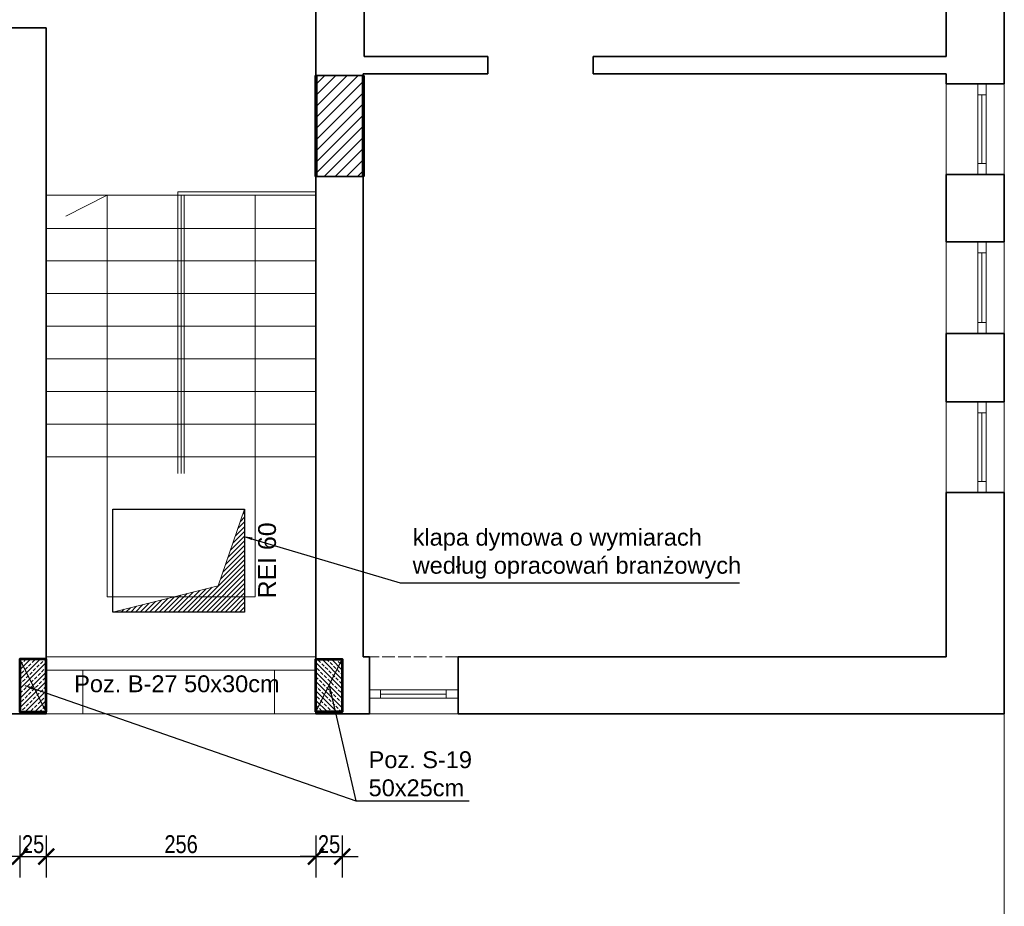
# Model space of a CAD drawing. Header units: inches. Extents: x 201967 to 338763, y -32705 to 30884.
# Tile 52 of 236: x 320002 to 320937, y -11353 to -10511. Entities that reach past the tile are written whole.
import ezdxf
from ezdxf.enums import TextEntityAlignment as Align

# ---------------------------------------------------------------- set-up
doc = ezdxf.new("R2010")
doc.units = ezdxf.units.IN
doc.header["$MEASUREMENT"] = 0
doc.linetypes.add('ACAD_ISO02W100', pattern=[15, 12, -3])
doc.linetypes.add('ACAD_ISO03W100', pattern=[30, 12, -18])
for name, color, linetype, lineweight in [('00 b ŚCIANY nowe-zamurowania', 242, 'Continuous', 70), ('00 d ŚCIANY wyburzenia', 254, 'WYBURZENIA', 9), ('01 a1 KONSTRUKCJA żelebet', 200, 'Continuous', 53), ('01h2 KONSTRUKCJA pozycje belki', 254, 'Continuous', 13), ('01h3 KONSTRUKCJA pozycje słupy', 252, 'Continuous', 13), ('01i KONSTRUKCJA otwory w stropie', 6, 'ACAD_ISO03W100', 30), ('1_OpisPomieszczen', 120, 'Continuous', 9), ('90 WYMIAR', 155, 'Continuous', 9), ('_proj_MURY konstr', 1, 'Continuous', 20), ('_proj_opis mieszkań', 212, 'Continuous', 13), ('_proj_SCHODY', 2, 'Continuous', 9), ('K_kreskowanie', 251, 'Continuous', 0), ('okna', 5, 'Continuous', 0), ('WIDOK', 2, 'Continuous', 13)]:
    doc.layers.add(name, color=color, linetype=linetype, lineweight=lineweight)
doc.styles.add('100 arial', font='arial.ttf', dxfattribs={"width": 0.8, "height": 17})
doc.styles.add('OPIS', font='arial.ttf')
doc.styles.add('RomanS', font='romans.shx')
doc.styles.get("Standard").update_dxf_attribs({"font": 'arial.ttf'})
doc.styles.add('TABELKA2', font='arial.ttf', dxfattribs={"height": 15})
doc.linetypes.add('WYBURZENIA', pattern='A,12.7,-0.01,["X",Standard,S=2.54,R=0,X=0,Y=-1.27],-0.01', length=12.72)
doc.dimstyles.new('100', dxfattribs={"dimscale": 10, "dimtxt": 17, "dimasz": 1.5, "dimexe": 2, "dimexo": 2, "dimgap": 0.3, "dimtad": 1, "dimdec": 1, "dimrnd": 0.5, "dimdsep": 46, "dimtxsty": '100 arial', "dimblk": 'ARCHTICK', "dimcen": 10, "dimclrd": 256, "dimclre": 256, "dimclrt": 256, "dimadec": 0, "dimazin": 0, "dimtfac": 1, "dimtdec": 1, "dimtix": 1, "dimtmove": 1, "dimatfit": 3, "dimfxl": 2, "dimfxlon": 1, "dimtolj": 1, "dimarcsym": 0})
doc.dimstyles.new('DIM100txt12', dxfattribs={"dimtxt": 12, "dimasz": 1.05, "dimexe": 0, "dimexo": 8, "dimgap": 4, "dimtad": 1, "dimdec": 7, "dimrnd": 0.5, "dimdsep": 46, "dimtxsty": 'RomanS', "dimblk1": 'DIM', "dimblk2": 'DIM', "dimsah": 1, "dimcen": 0.09, "dimse1": 1, "dimse2": 1, "dimclrt": 256, "dimadec": 1, "dimazin": 0, "dimtfac": 1, "dimtdec": 7, "dimtix": 1, "dimtofl": 0, "dimtmove": 2, "dimatfit": 3, "dimfxl": 1, "dimtolj": 1, "dimtzin": 0, "dimarcsym": 0})

# ---------------------------------------------------------------- blocks, each defined once
blk = doc.blocks.new('*U1187')
at = {"lineweight": 5, "ltscale": 0.25}
h = blk.add_hatch(dxfattribs=at)
h.set_pattern_fill('ANSI33', color=5, style=0)
h.set_pattern_definition([(45, (0, -25), (-4.490128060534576, 4.490128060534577), []), (45, (4.490130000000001, -25), (-4.490128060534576, 4.490128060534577), [3.175, -1.5875])])
h.paths.add_polyline_path([(0, 0), (-3.552713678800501e-15, -50), (25, -50), (25, 0)])
blk.add_lwpolyline([(0, 0), (-3.552713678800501e-15, -50), (25, -50), (25, 0)], close=True)
at = {"layer": 'Defpoints'}
blk.add_line((0, 0), (25, -50), dxfattribs=at)
blk = doc.blocks.new('DIM')
for p, q in [((7.275957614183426e-12, -13.00000000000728), (7.275957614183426e-12, 12.99999999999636)), ((8.000000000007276, -7.275957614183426e-12), (-7.999999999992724, -7.275957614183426e-12))]:
    blk.add_line(p, q)
at = {"const_width": 1.714285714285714}
blk.add_lwpolyline([(5.714285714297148, 5.714285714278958), (-5.71428571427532, -5.71428571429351)], dxfattribs=at)
blk = doc.blocks.new('_ARCHTICK')
at = {"color": 0, "linetype": 'ByBlock', "const_width": 0.15}
blk.add_lwpolyline([(-0.5, -0.5), (0.5, 0.5)], dxfattribs=at)
blk = doc.blocks.new('*D1988')
at = {"layer": '90 WYMIAR', "lineweight": -2, "transparency": 16777216}
for p, q in [((320002.1382429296, -11286.04221600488), (320002.1382429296, -11326.04221600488)), ((320027.1382387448, -11286.04221600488), (320027.1382387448, -11326.04221600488)), ((320002.1382429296, -11306.04221600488), (319987.1382429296, -11306.04221600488)), ((320002.1382429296, -11306.04221600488), (320027.1382387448, -11306.04221600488)), ((320027.1382387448, -11306.04221600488), (320042.1382387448, -11306.04221600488))]:
    blk.add_line(p, q, dxfattribs=at)
at = {"layer": 'Defpoints', "color": 0, "transparency": 16777216}
for p in [(320002.1382429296, -11168.63286349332), (320027.1382387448, -11170.34064581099), (320027.1382387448, -11306.04221600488)]:
    blk.add_point(p, dxfattribs=at)
at = {"layer": '90 WYMIAR', "lineweight": -2, "transparency": 16777216, "xscale": 15, "yscale": 15, "zscale": 15}
blk.add_blockref('_ARCHTICK', (320002.1382429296, -11306.04221600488), dxfattribs=at)
at = {"layer": '90 WYMIAR', "lineweight": -2, "transparency": 16777216, "xscale": 15, "yscale": 15, "zscale": 15, "rotation": 180}
blk.add_blockref('_ARCHTICK', (320027.1382387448, -11306.04221600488), dxfattribs=at)
at = {"layer": '90 WYMIAR', "transparency": 16777216, "insert": (320014.6382408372, -11294.36247521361), "char_height": 17, "attachment_point": 5, "style": '100 arial'}
blk.add_mtext('\\A1;25', dxfattribs=at)
blk = doc.blocks.new('*D1989')
at = {"layer": '90 WYMIAR', "lineweight": -2, "transparency": 16777216}
for p, q in [((320027.1382387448, -11286.04221600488), (320027.1382387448, -11326.04221600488)), ((320283.1382526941, -11286.04221600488), (320283.1382526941, -11326.04221600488)), ((320027.1382387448, -11306.04221600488), (320283.1382526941, -11306.04221600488))]:
    blk.add_line(p, q, dxfattribs=at)
at = {"layer": 'Defpoints', "color": 0, "transparency": 16777216}
for p in [(320027.1382387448, -11170.34064581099), (320283.1382526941, -11170.92508117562), (320283.1382526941, -11306.04221600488)]:
    blk.add_point(p, dxfattribs=at)
at = {"layer": '90 WYMIAR', "lineweight": -2, "transparency": 16777216, "xscale": 15, "yscale": 15, "zscale": 15, "rotation": 180}
blk.add_blockref('_ARCHTICK', (320027.1382387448, -11306.04221600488), dxfattribs=at)
at = {"layer": '90 WYMIAR', "lineweight": -2, "transparency": 16777216, "xscale": 15, "yscale": 15, "zscale": 15}
blk.add_blockref('_ARCHTICK', (320283.1382526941, -11306.04221600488), dxfattribs=at)
at = {"layer": '90 WYMIAR', "transparency": 16777216, "insert": (320155.1382457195, -11294.36247521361), "char_height": 17, "attachment_point": 5, "style": '100 arial'}
blk.add_mtext('\\A1;256', dxfattribs=at)
blk = doc.blocks.new('*D1990')
at = {"layer": '90 WYMIAR', "lineweight": -2, "transparency": 16777216}
for p, q in [((320283.1382526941, -11286.04221600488), (320283.1382526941, -11326.04221600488)), ((320308.1382526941, -11286.04221600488), (320308.1382526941, -11326.04221600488)), ((320283.1382526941, -11306.04221600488), (320268.1382526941, -11306.04221600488)), ((320283.1382526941, -11306.04221600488), (320308.1382526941, -11306.04221600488)), ((320308.1382526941, -11306.04221600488), (320323.1382526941, -11306.04221600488))]:
    blk.add_line(p, q, dxfattribs=at)
at = {"layer": 'Defpoints', "color": 0, "transparency": 16777216}
for p in [(320283.1382526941, -11170.92508117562), (320308.1382526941, -11170.92508117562), (320308.1382526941, -11306.04221600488)]:
    blk.add_point(p, dxfattribs=at)
at = {"layer": '90 WYMIAR', "lineweight": -2, "transparency": 16777216, "xscale": 15, "yscale": 15, "zscale": 15}
blk.add_blockref('_ARCHTICK', (320283.1382526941, -11306.04221600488), dxfattribs=at)
at = {"layer": '90 WYMIAR', "lineweight": -2, "transparency": 16777216, "xscale": 15, "yscale": 15, "zscale": 15, "rotation": 180}
blk.add_blockref('_ARCHTICK', (320308.1382526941, -11306.04221600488), dxfattribs=at)
at = {"layer": '90 WYMIAR', "transparency": 16777216, "insert": (320295.6382526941, -11294.36247521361), "char_height": 17, "attachment_point": 5, "style": '100 arial'}
blk.add_mtext('\\A1;25', dxfattribs=at)

msp = doc.modelspace()

# ---------------------------------------------------------------- hatches: boundary and pattern name
at = {"layer": '_proj_MURY konstr'}
h = msp.add_hatch(dxfattribs=at)
h.set_pattern_fill('ANSI31', scale=60, angle=359.9999999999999)
h.set_pattern_definition([(45, (214353.7263970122, -22028.78576082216), (-5.303300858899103, 5.303300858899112), [])])
h.paths.add_polyline_path([(320328.1382387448, -10564.04842720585), (320283.1382387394, -10564.04842720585), (320283.1382475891, -10660.04842720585), (320328.1382387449, -10660.04842720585)])
at = {"layer": 'WIDOK'}
h = msp.add_hatch(dxfattribs=at)
h.set_pattern_fill('ANSI31', color=256, style=0)
h.set_pattern_definition([(45, (304982.3405977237, 100723.7027432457), (-2.245064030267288, 2.245064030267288), [])])
h.paths.add_polyline_path([(320215.3711852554, -10976.11763452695), (320190.3712375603, -11048.80129981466), (320090.3711852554, -11073.78618173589), (320215.3712375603, -11073.80129981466)])

# ---------------------------------------------------------------- linework, layer by layer
at = {"layer": '00 b ŚCIANY nowe-zamurowania'}
for p, q in [((320283.1382387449, -10564.04842837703), (320283.1382353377, -10660.04842837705)), ((320328.1382387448, -10564.04842720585), (320328.1382387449, -10660.04842720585))]:
    msp.add_line(p, q, dxfattribs=at)
at = {"layer": '00 d ŚCIANY wyburzenia', "ltscale": 2}
for p, q in [((320061.7382387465, -11129.04842720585), (320027.1382387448, -11129.04842720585)), ((320061.7378315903, -11129.04842720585), (320061.7378315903, -11170.34064581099)), ((320243.7382387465, -11129.04842720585), (320061.7382387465, -11129.04842720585)), ((320283.1382387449, -11129.04842720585), (320243.7382387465, -11129.04842720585)), ((320243.7382387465, -11129.04842720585), (320243.7386459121, -11170.34064581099)), ((320283.1382387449, -11170.34064581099), (320027.1382387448, -11170.34064581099))]:
    msp.add_line(p, q, dxfattribs=at)
at = {"layer": '01i KONSTRUKCJA otwory w stropie', "linetype": 'Continuous', "elevation": 8.694299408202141e-06}
msp.add_lwpolyline([(320215.3711852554, -11073.78618173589), (320090.3711852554, -11073.78618173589), (320090.3711852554, -10976.11763452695), (320215.3711852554, -10976.11763452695)], close=True, dxfattribs=at)
at = {"layer": '1_OpisPomieszczen', "color": 252}
for p, q in [((320881.6099804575, -10572.048428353), (320881.6099804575, -10658.04842835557)), ((320936.7382429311, -10572.048428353), (320936.7382429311, -10658.04842835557)), ((320283.1382387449, -10674.59387318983), (320152.1382387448, -10674.59387318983)), ((320152.1382387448, -10674.59387318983), (320152.1382387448, -10941.95968981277)), ((320283.1382387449, -10677.59387318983), (320027.1382387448, -10677.59387318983)), ((320155.1382387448, -10677.59387318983), (320155.1382387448, -10941.95968981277)), ((320155.1382387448, -10677.59387318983), (320155.1382387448, -10941.95968981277)), ((320158.1382387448, -10677.59387318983), (320158.1382387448, -10941.95968981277)), ((320283.1382387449, -10709.20658076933), (320027.1382387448, -10709.20658076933)), ((320881.6203589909, -10722.04842835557), (320881.6203589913, -10809.04842835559)), ((320936.727401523, -10722.04842835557), (320936.7278602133, -10809.04842835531)), ((320283.1382387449, -10740.20658076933), (320027.1382387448, -10740.20658076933)), ((320283.1382387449, -10771.20658076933), (320027.1382387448, -10771.20658076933)), ((320283.1382387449, -10802.20658076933), (320027.1382387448, -10802.20658076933)), ((320283.1382387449, -10833.20658076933), (320027.1382387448, -10833.20658076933)), ((320283.1382387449, -10864.20658076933), (320027.1382387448, -10864.20658076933)), ((320881.6203589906, -10874.04842835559), (320881.6203589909, -10960.04842835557)), ((320936.7278602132, -10874.04842835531), (320936.7278602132, -10960.04842835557)), ((320283.1382387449, -10895.20658076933), (320027.1382387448, -10895.20658076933)), ((320283.1382387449, -10926.20658076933), (320027.1382387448, -10926.20658076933)), ((320283.1382387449, -11116.34064581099), (320027.1382387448, -11116.34064581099))]:
    msp.add_line(p, q, dxfattribs=at)
at = {"layer": '_proj_MURY konstr', "color": 3, "lineweight": 35}
for p, q in [((320329.0203589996, -10546.04842720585), (320329.0203589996, -10408.04842720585)), ((320283.1382387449, -10484.04842720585), (320283.1382387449, -10564.04842720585)), ((320881.6203589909, -10503.04842834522), (320881.6203589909, -10546.04842720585)), ((320936.7278602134, -10503.04842834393), (320936.7382429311, -10572.048428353)), ((319985.7933472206, -10518.84064580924), (320027.1382387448, -10518.84064580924)), ((320027.1382387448, -10518.84064580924), (320027.1382387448, -11170.34064581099)), ((320446.493410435, -10546.04842721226), (320329.0203589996, -10546.04842720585)), ((320446.493410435, -10546.04842720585), (320446.4934104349, -10562.34064581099)), ((320773.0203589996, -10546.04842720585), (320546.493410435, -10546.04842720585)), ((320546.493410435, -10546.04842720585), (320546.493410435, -10562.34064581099)), ((320881.6203589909, -10546.04842720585), (320773.0203589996, -10546.04842720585)), ((320328.1382387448, -10562.34064581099), (320328.1382387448, -10564.04842720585)), ((320328.1382387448, -10562.34064581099), (320446.4934104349, -10562.34064581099)), ((320546.493410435, -10562.34064581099), (320881.6203589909, -10562.34064581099)), ((320881.6203589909, -10562.34064581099), (320881.6099804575, -10572.048428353)), ((320328.1382387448, -10564.04842720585), (320283.1382387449, -10564.04842720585)), ((320881.6099804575, -10572.048428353), (320936.7382429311, -10572.048428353)), ((320283.1382387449, -10660.04842720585), (320283.1382387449, -11170.34064581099)), ((320328.1382387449, -10660.04842720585), (320283.1382387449, -10660.04842720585)), ((320328.1382387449, -10660.04842720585), (320328.1382387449, -11116.34064581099)), ((320881.6203589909, -10658.04842835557), (320881.6203589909, -10722.04842835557)), ((320881.6203589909, -10658.04842835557), (320936.7382429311, -10658.04842835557)), ((320936.7382429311, -10658.04842835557), (320936.727401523, -10722.04842835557)), ((320881.6203589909, -10722.04842835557), (320936.727401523, -10722.04842835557)), ((320881.6203589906, -10809.04842835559), (320881.6203589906, -10874.04842835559)), ((320881.6203589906, -10809.04842835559), (320936.7382429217, -10809.04842835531)), ((320936.7278602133, -10809.04842835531), (320936.7278602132, -10874.04842835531)), ((320881.6203589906, -10874.04842835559), (320936.7278602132, -10874.04842835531)), ((320881.6203589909, -10960.04842835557), (320881.6203589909, -11116.34064581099)), ((320881.6203589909, -10960.04842835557), (320936.7382429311, -10960.04842835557)), ((320936.7278602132, -10960.04842835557), (320936.7382387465, -11170.34064581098)), ((320328.1382387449, -11116.34064581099), (320334.1382387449, -11116.34064581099)), ((320334.1382387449, -11116.34064581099), (320334.1382387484, -11170.34064581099)), ((320418.1382387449, -11116.34064581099), (320881.6203589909, -11116.34064581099)), ((320418.1382387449, -11116.34064581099), (320418.1382387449, -11170.34064581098)), ((320027.1382387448, -11170.34064581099), (319972.7378357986, -11170.34064581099)), ((320334.1382387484, -11170.34064581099), (320283.1382387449, -11170.34064581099)), ((320418.1382387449, -11170.34064581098), (320936.7382387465, -11170.34064581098))]:
    msp.add_line(p, q, dxfattribs=at)
at = {"layer": '_proj_SCHODY'}
for p, q in [((320084.8566644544, -10677.59387318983), (320045.8080455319, -10697.62471966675)), ((320084.8566644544, -11059.40956685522), (320084.8566644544, -10677.59387318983)), ((320225.4198130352, -10677.59387318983), (320225.4198130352, -11059.40956685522)), ((320225.4198130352, -11059.40956685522), (320084.8566644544, -11059.40956685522))]:
    msp.add_line(p, q, dxfattribs=at)
at = {"layer": '_proj_SCHODY', "color": 2}
msp.add_lwpolyline([(319019.1403533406, -8603.429317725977), (319999.1403533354, -8574.033025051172), (319999.1403533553, -9306.297439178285), (321822.9908648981, -9306.340799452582), (322125.4819477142, -10853.63923186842), (322125.4865644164, -12016.73587625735), (320936.5403531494, -12016.74059556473), (320936.7580622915, -11170.34079733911), (319670.7580622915, -11170.34064573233), (319670.7655713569, -11072.34080002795), (316934.7580622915, -11072.34079733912), (316934.7580622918, -9076.34085789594), (319019.1403533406, -9076.340857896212)], close=True, dxfattribs=at)
at = {"layer": 'K_kreskowanie', "linetype": 'ACAD_ISO02W100'}
for p, q in [((320418.1382387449, -11116.34064580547), (320334.1382387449, -11116.34064581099)), ((320418.1382387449, -11170.34064581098), (320334.1382387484, -11170.34064581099)), ((320418.1382387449, -11170.34064581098), (320334.1382387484, -11170.34064581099)), ((320334.1382387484, -11170.34064581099), (320418.1382387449, -11170.34064581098)), ((320334.1382387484, -11170.34064581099), (320418.1382387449, -11170.34064581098))]:
    msp.add_line(p, q, dxfattribs=at)
at = {"layer": 'okna'}
for p, q in [((320911.5024792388, -10582.41987976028), (320919.5024792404, -10582.41987976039)), ((320915.5024792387, -10647.67697694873), (320915.502479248, -10582.41987976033)), ((320911.5024792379, -10647.67697694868), (320919.5024792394, -10647.67697694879)), ((320911.5024792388, -10732.41987976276), (320919.5024792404, -10732.41987976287)), ((320915.5024792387, -10798.67697694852), (320915.502479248, -10732.41987976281)), ((320911.5024792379, -10798.67697694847), (320919.5024792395, -10798.67697694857)), ((320911.5024792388, -10884.41987976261), (320919.5024792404, -10884.41987976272)), ((320915.5024792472, -10949.67697694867), (320915.5024792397, -10884.41987976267)), ((320911.5024792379, -10949.67697694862), (320919.5024792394, -10949.67697694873)), ((320344.5096901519, -11147.63286324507), (320344.5096901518, -11155.63286324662)), ((320344.5096901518, -11151.63286325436), (320406.7667873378, -11151.63286324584)), ((320406.7667873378, -11147.63286324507), (320406.7667873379, -11155.63286324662))]:
    msp.add_line(p, q, dxfattribs=at)
for points in [[(320919.502479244, -10658.04842835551), (320919.5024792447, -10572.04842835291), (320911.5024792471, -10572.04842835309), (320911.5024792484, -10658.04842835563)], [(320919.502479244, -10809.04842835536), (320919.5024792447, -10722.04842835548), (320911.5024792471, -10722.04842835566), (320911.5024792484, -10809.04842835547)], [(320919.502479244, -10960.04842835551), (320919.5024792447, -10874.04842835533), (320911.5024792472, -10874.0484283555), (320911.5024792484, -10960.04842835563)], [(320334.1382387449, -11155.63286325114), (320418.1382387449, -11155.63286325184), (320418.1382387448, -11147.63286325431), (320334.1382387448, -11147.63286325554)]]:
    msp.add_lwpolyline(points, close=True, dxfattribs=at)
at = {"layer": 'WIDOK', "elevation": 8.694299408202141e-06}
msp.add_lwpolyline([(320090.3711852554, -11073.78618173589), (320190.3712375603, -11048.80129981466), (320215.3711852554, -10976.11763452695)], dxfattribs=at)

# ---------------------------------------------------------------- block references
at = {"layer": '01 a1 KONSTRUKCJA żelebet', "rotation": 180}
msp.add_blockref('*U1187', (320027.1382429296, -11168.63286349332), dxfattribs=at)
at = {"layer": '01 a1 KONSTRUKCJA żelebet', "xscale": -1, "rotation": 180}
msp.add_blockref('*U1187', (320283.138242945, -11168.6328634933), dxfattribs=at)

# ---------------------------------------------------------------- texts
at = {"layer": '01h2 KONSTRUKCJA pozycje belki', "insert": (320151.1382429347, -11141.97978871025), "char_height": 16, "attachment_point": 5, "style": 'OPIS'}
msp.add_mtext('Poz. B-27 50x30cm', dxfattribs=at)
at = {"layer": '01h3 KONSTRUKCJA pozycje słupy', "insert": (320375.0261442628, -11018.39582656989, -4.221671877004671e-06), "char_height": 16, "width": 319.3206942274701, "attachment_point": 4, "style": 'OPIS'}
msp.add_mtext('klapa dymowa o wymiarach według opracowań branżowych', dxfattribs=at)
at = {"layer": '01h3 KONSTRUKCJA pozycje słupy', "insert": (320333.1986712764, -11227.47276481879), "char_height": 16, "attachment_point": 4, "style": 'OPIS'}
msp.add_mtext('Poz. S-19\\P50x25cm', dxfattribs=at)
at = {"layer": '_proj_opis mieszkań', "color": 1, "style": 'TABELKA2'}
msp.add_text('REI 60', height=16.896, rotation=90, dxfattribs=at).set_placement((320245.2007633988, -10988.56377689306, -1.50886365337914e-06), align=Align.RIGHT)

# ---------------------------------------------------------------- dimensions: what is measured, and where the dimension line sits
at = {"layer": '90 WYMIAR'}
for base, p1, p2, picture, middle in [((320027.1382387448, -11306.04221600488), (320002.1382429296, -11168.63286349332), (320027.1382387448, -11170.34064581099), '*D1988', (320014.6382408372, -11294.36247521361)), ((320283.1382526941, -11306.04221600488), (320027.1382387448, -11170.34064581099), (320283.1382526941, -11170.92508117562), '*D1989', (320155.1382457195, -11294.36247521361)), ((320308.1382526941, -11306.04221600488), (320283.1382526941, -11170.92508117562), (320308.1382526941, -11170.92508117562), '*D1990', (320295.6382526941, -11294.36247521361))]:
    dim = msp.add_linear_dim(base=base, p1=p1, p2=p2, dimstyle='100', dxfattribs=at)
    dim.commit()
    dim.dimension.update_dxf_attribs({"geometry": picture, "text_midpoint": middle})

# ---------------------------------------------------------------- leaders
at = {"layer": '01h3 KONSTRUKCJA pozycje słupy', "annotation_type": 0, "has_hookline": 1, "hookline_direction": 0}
for points, text_width in [([(320214.8605499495, -11001.84908030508, -4.221671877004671e-06), (320363.0261442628, -11046.12479428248, -4.221671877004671e-06), (320371.0261442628, -11046.12479428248, -4.221671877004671e-06)], 310.2864938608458), ([(320295.638242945, -11143.6328634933), (320321.1986712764, -11253.1116916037), (320329.1986712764, -11253.1116916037)], 95.44338335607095)]:
    msp.add_leader(points, dimstyle='DIM100txt12', override={"dimasz": 8, "dimgap": 4, "dimtad": 1}, dxfattribs=dict(at, text_width=text_width))
at = {"layer": '01h3 KONSTRUKCJA pozycje słupy'}
msp.add_leader([(320006.638242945, -11143.63286349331), (320321.1986712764, -11253.11714862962)], dimstyle='DIM100txt12', override={"dimasz": 8, "dimgap": 4, "dimtad": 1}, dxfattribs=at)

doc.saveas('drawing.dxf')
